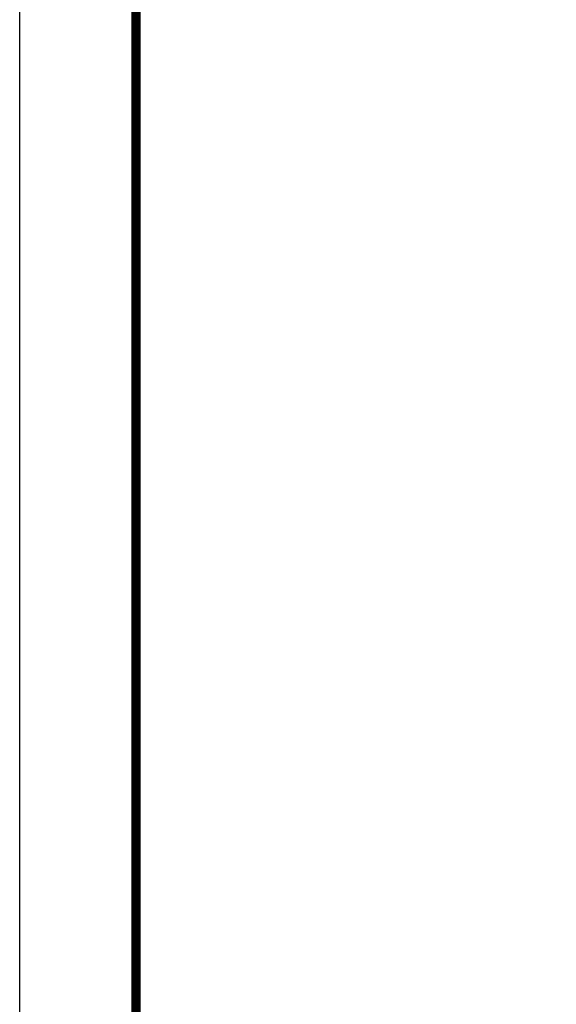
# Model space of a CAD drawing. Header units: inches. Extents: x 0 to 34, y 0 to 22.
# Tile 55 of 175: x 0 to 2.3, y 14.5 to 18.7. Entities that reach past the tile are written whole.
import ezdxf

# ---------------------------------------------------------------- set-up
doc = ezdxf.new("R2010")
doc.units = ezdxf.units.IN
doc.header["$LTSCALE"] = 1.87
doc.header["$MEASUREMENT"] = 0
doc.layers.get('0').update_dxf_attribs({"linetype": 'CONTINUOUS'})
doc.layers.add('94_3D_NOTES', color=7, linetype='CONTINUOUS')
doc.styles.get("Standard").update_dxf_attribs({"font": 'txt', "width": 0.8})
doc.dimstyles.get("Standard").update_dxf_attribs({"dimtxt": 0.14, "dimasz": 0.156, "dimexe": 0.125, "dimexo": 0.0625, "dimgap": 0.09, "dimtad": 0, "dimtih": 1, "dimtoh": 1, "dimdec": 3, "dimzin": 4, "dimdsep": 46, "dimtxsty": 'Standard', "dimblk": '_FILLED', "dimblk1": '_FILLED', "dimblk2": '_FILLED', "dimcen": 0.09, "dimadec": 0, "dimazin": 0, "dimtol": 1, "dimtp": 0.001, "dimtm": 0.001, "dimtfac": 1, "dimtdec": 3, "dimtofl": 0, "dimtmove": 0, "dimatfit": 3, "dimldrblk": '_FILLED', "dimfxl": 0, "dimtolj": 1, "dimtzin": 4, "dimarcsym": 0})

# ---------------------------------------------------------------- blocks, each defined once
blk = doc.blocks.new('_FILLED')
at = {"color": 0, "linetype": 'ByBlock'}
blk.add_solid([(0, 0), (-1, 0.2), (-1, -0.2)], dxfattribs=at)

msp = doc.modelspace()

# ---------------------------------------------------------------- linework, layer by layer
at = {"color": 7, "linetype": 'Continuous'}
msp.add_line((0, 0), (0, 22), dxfattribs=at)
at = {"color": 7, "linetype": 'Continuous', "const_width": 0.039993}
msp.add_lwpolyline([(0.5, 21.5), (0.5, 0.504103)], dxfattribs=at)

# ---------------------------------------------------------------- leaders
at = {"layer": '94_3D_NOTES', "color": 2, "linetype": 'Continuous', "annotation_type": 0, "has_hookline": 1, "hookline_direction": 1}
for points, text_width in [([(3.856223, 14.800536), (3.245663, 14.132078), (3.065663, 14.132078)], 2.205527), ([(4.138484, 14.682527), (3.434715, 13.59411), (3.254715, 13.59411)], 2.03596)]:
    msp.add_leader(points, dimstyle='Standard', override={"dimtad": 0}, dxfattribs=dict(at, text_width=text_width))

doc.saveas('drawing.dxf')
